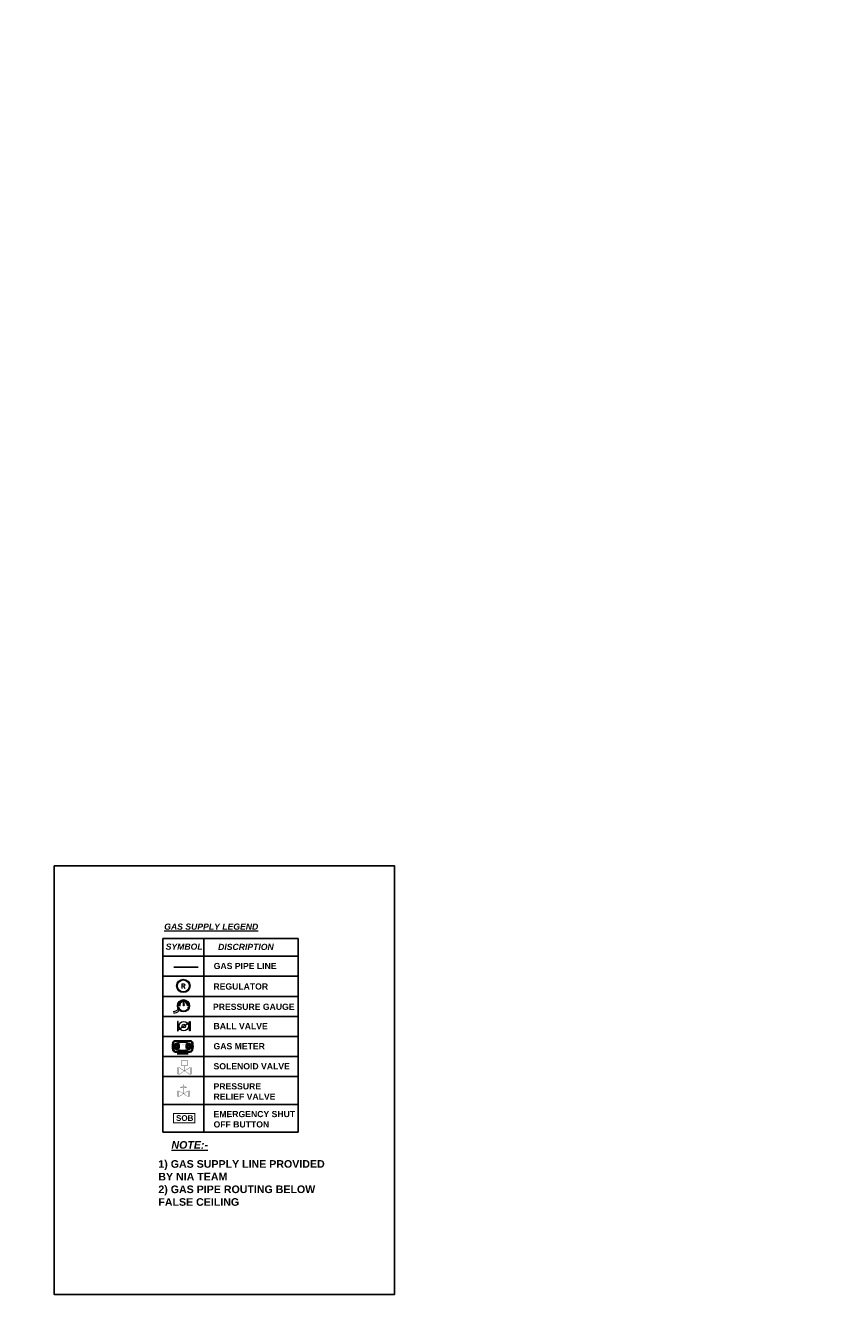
# Model space of a CAD drawing. Header units: millimetres. Extents: x -115221 to 194496, y -122556 to 375476.
# Tile 98 of 169: x 82858 to 96515, y -9578 to 11623. Entities that reach past the tile are written whole.
import ezdxf
from ezdxf import colors
from ezdxf.entities.mleader import LeaderData, LeaderLine
from ezdxf.math import Vec2, Vec3

# ---------------------------------------------------------------- set-up
doc = ezdxf.new("R2010")
doc.units = ezdxf.units.MM
doc.set_wipeout_variables(frame=1)
doc.linetypes.add('CENTER', pattern=[2, 1.25, -0.25, 0.25, -0.25])
for name, color, linetype, lineweight in [('DRAINAGE TEXT', 6, 'Continuous', 0), ('M-LPG-Line', 1, 'Continuous', 0), ('M-LPG-TEXT', 1, 'Continuous', 0), ('M-LPG-Valve', 156, 'Continuous', 0), ('PLU - LPG-TEXT', 1, 'Continuous', 0), ('PLU - LPG-Valve', 141, 'Continuous', 0), ('PLU -LPG-LINE', 1, 'Continuous', 0)]:
    doc.layers.add(name, color=color, linetype=linetype, lineweight=lineweight)
doc.layers.add('PLU - Gas meter', color=4, linetype='Continuous')
doc.styles.add('ARIAL', font='GOTHICB.TTF')
doc.styles.add('CBC', font='romanc.shx')
doc.styles.get("Standard").update_dxf_attribs({"font": 'arial.ttf'})

# ---------------------------------------------------------------- blocks, each defined once
blk = doc.blocks.new('LPG-BallValve')
at = {"layer": 'M-LPG-Valve', "color": 172}
for p, q in [((-357, 135), (-357, -135)), ((-341, 135), (-357, 135)), ((-341, -135), (-341, 135)), ((-341, -135), (-341, 135)), ((-341, -135), (-341, 135)), ((-341, -108), (-16, 108)), ((-16, -135), (-16, 135)), ((-16, 135), (0, 135)), ((-16, -135), (-16, 135)), ((-16, -135), (-16, 135)), ((0, 135), (0, -135)), ((-357, -135), (-341, -135)), ((0, -135), (-16, -135))]:
    blk.add_line(p, q, dxfattribs=at)
for radius in [133, 51]:
    blk.add_circle((-179, 0), radius, dxfattribs=at)
blk = doc.blocks.new('REGULATOR')
at = {"layer": 'PLU -LPG-LINE'}
for radius in [4.43, 3.9]:
    blk.add_circle((0, 0), radius, dxfattribs=at)
at = {"layer": 'PLU - LPG-TEXT', "style": 'CBC'}
blk.add_text('R', height=3.02, dxfattribs=at).set_placement((-1.4, -1.71, 0))
blk = doc.blocks.new('PRESSURE GAUGE')
at = {"layer": 'PLU -LPG-LINE', "color": 5}
for p, q in [((-2.85, -1.28), (-2.5, -1.28)), ((2.96, -1.1), (2.53, -1.1))]:
    blk.add_line(p, q, dxfattribs=at)
for points in [[(0, 2.6), (-0.31, 0.36), (0, 0)], [(0, 0), (0, 2.6)], [(0, 2.6), (0.31, 0.36), (0, 0)]]:
    blk.add_lwpolyline(points, dxfattribs=at)
for radius in [4.01, 3.53]:
    blk.add_circle((0, 0.14), radius, dxfattribs=at)
for centre, radius, start, end in [((0.05, 0.26), 2.91, 357.64332, 185.94758), ((0.01, 0.28), 2.53, 356.91429, 187.22804)]:
    blk.add_arc(centre, radius, start, end, dxfattribs=at)
at = {"layer": 'PLU -LPG-LINE'}
for centre, radius, start, end in [((-6.78, 1.01), 4.6, 270.4127, 315.57526), ((-6.4, 0.35), 4.92, 268.20215, 313.20501)]:
    blk.add_arc(centre, radius, start, end, dxfattribs=at)
blk = doc.blocks.new('SOLENOID')
at = {"color": 5, "const_width": 0.17}
for points in [[(2.19, 3.48), (-2.19, 3.48), (2.19, -3.48), (-2.19, -3.48)], [(6.71, 1.71), (6.71, -1.71), (3.16, -1.71), (3.16, 1.71)]]:
    blk.add_lwpolyline(points, close=True, dxfattribs=at)
for points in [[(2.31, 4.16), (-2.19, 4.16)], [(0, 0), (3.16, 0)], [(2.31, -4.16), (-2.19, -4.16)]]:
    blk.add_lwpolyline(points, dxfattribs=at)
blk = doc.blocks.new('EMERGENCY SHUT OFF BUTTON')
blk.add_wipeout([(-1.44, 11.31), (3.36, 10.89), (2.4, -0.21), (-2.4, 0.21)])
at = {"layer": 'M-LPG-Line', "color": 4, "lineweight": 0, "const_width": 0.5}
blk.add_lwpolyline([(3.36, 10.89), (2.4, -0.21), (-2.4, 0.21), (-1.44, 11.31)], close=True, dxfattribs=at)
at = {"layer": 'M-LPG-TEXT', "ltscale": 500, "insert": (-1.42, 1.49), "char_height": 3, "attachment_point": 1, "rotation": 85.03661, "style": 'ARIAL'}
blk.add_mtext_dynamic_manual_height_columns('{\\fArial|b1|i0|c0|p34;SOB}', width=8.03, gutter_width=875, heights=[0], dxfattribs=at)
blk = doc.blocks.new('PRV')
at = {"color": 6, "transparency": 33554687, "const_width": 1.85}
for points in [[(-45, 25), (-45, -24)], [(0, 61), (0, 76), (65, 76), (65, 1), (45, 1)], [(0, 0), (0, 47)], [(45, 25), (45, -24)]]:
    blk.add_lwpolyline(points, dxfattribs=at)
blk.add_lwpolyline([(-38, 24), (-38, -24), (38, 24), (38, -24)], close=True, dxfattribs=at)
blk.add_lwpolyline([(24, 47), (-24, 47, -0.576577), (24, 47)], format="xyb", dxfattribs=at)
blk = doc.blocks.new('Gas Meter')
at = {"layer": 'PLU - Gas meter', "color": 131, "linetype": 'CENTER', "ltscale": 0.001}
for p, q in [((0.01, 0), (-0.01, 0)), ((0, -0.01), (0, 0.01)), ((0.01, -0.152), (-0.01, -0.152)), ((0, -0.162), (0, -0.142))]:
    blk.add_line(p, q, dxfattribs=at)
at = {"layer": 'PLU - Gas meter', "color": 131, "ltscale": 10}
blk.add_line((-0.092, -0.008), (-0.092, -0.144), dxfattribs=at)
for points in [[(0.07, 0.012, 0.352055), (0.043, 0.047, 0.113553), (-0.043, 0.046, 0.346804), (-0.07, 0.012), (-0.07, -0.164, 0.346804), (-0.043, -0.198, 0.113553), (0.043, -0.199, 0.352055), (0.07, -0.165)], [(-0.047, 0.035, 0.337567), (-0.065, 0.011), (-0.065, -0.163, 0.337567), (-0.047, -0.187, 0.130298), (0.046, -0.188, 0.34283), (0.065, -0.164), (0.065, 0.011, 0.34283), (0.046, 0.036, 0.130298)], [(-0.07, -0.144), (-0.076, -0.144, -0.414214), (-0.081, -0.139), (-0.081, -0.013, -0.414214), (-0.076, -0.008), (-0.07, -0.008)]]:
    blk.add_lwpolyline(points, format="xyb", close=True, dxfattribs=at)
for points in [[(0.02, -0.034), (0.039, 0), (0.02, 0.034), (-0.02, 0.034), (-0.039, 0), (-0.02, -0.034)], [(-0.081, -0.134), (-0.092, -0.134), (-0.092, -0.018), (-0.081, -0.018)], [(0.02, -0.186), (0.039, -0.152), (0.02, -0.118), (-0.02, -0.118), (-0.039, -0.152), (-0.02, -0.186)]]:
    blk.add_lwpolyline(points, close=True, dxfattribs=at)
blk.add_lwpolyline([(-0.05, -0.076), (-0.065, -0.076)], dxfattribs=at)
at = {"layer": 'PLU - Gas meter', "color": 0, "ltscale": 10}
for points in [[(-0.036, -0.144, -0.219916), (-0.055, -0.102), (-0.055, -0.05, -0.219916), (-0.036, -0.008)], [(-0.032, -0.14, -0.219916), (-0.05, -0.102), (-0.05, -0.05, -0.219916), (-0.032, -0.012)], [(0.032, -0.14, 0.219916), (0.05, -0.102), (0.05, -0.05, 0.219916), (0.032, -0.012)], [(0.036, -0.144, 0.219916), (0.055, -0.102), (0.055, -0.05, 0.219916), (0.036, -0.008)]]:
    blk.add_lwpolyline(points, format="xyb", dxfattribs=at)
at = {"layer": 'PLU - Gas meter', "color": 131, "ltscale": 10, "const_width": 0.001}
for points in [[(0.014, -0.044), (0.014, -0.069), (0.021, -0.076), (0.029, -0.069), (0.029, -0.044), (0.021, -0.051)], [(0.032, -0.036), (0.04, -0.036), (0.04, -0.028), (0.032, -0.028)]]:
    blk.add_lwpolyline(points, close=True, dxfattribs=at)
at = {"layer": 'PLU - Gas meter', "color": 8, "ltscale": 10}
for centre, radius in [((0, 0), 0.03), ((0, 0), 0.025), ((0, 0), 0.02), ((0, -0.152), 0.03), ((0, -0.152), 0.025), ((0, -0.152), 0.02)]:
    blk.add_circle(centre, radius, dxfattribs=at)

msp = doc.modelspace()

# ---------------------------------------------------------------- leaders
at = {"layer": 'DRAINAGE TEXT', "color": 250}
ml = msp.add_multileader_mtext('Standard', dxfattribs=at)
ml.set_content('{\\fArial|b1|i0|c0|p34;\\C1;TRAP\\P DOOR}', color=250)
ml.set_leader_properties(color=7)
ml.build(insert=Vec2(0, 0))
ml.multileader.update_dxf_attribs({"dogleg_length": 4.13, "arrow_head_size": 101.6})
ctx = ml.context
ctx.base_point, ctx.char_height, ctx.arrow_head_size, ctx.landing_gap_size, ctx.plane_origin = Vec3(101448.4, 27199.8), 101.6, 101.6, 2.29, Vec3(98826.2, 27990.9)
ctx.text_align_type = 1
notes = []
notes.append((ctx, [(0, (0, 0, 0), (0, 0), (1, 0), 1, [])]))
ctx.mtext.insert, ctx.mtext.width, ctx.mtext.alignment, ctx.mtext.flow_direction = Vec3(101682.9, 27251.5), 465.493, 2, 5
ctx.mtext.has_bg_fill, ctx.mtext.bg_color, ctx.mtext.bg_scale_factor, ctx.mtext.bg_transparency, ctx.mtext.use_window_bg_color = 1, -1073741824, 1, 0, 1
for ctx, leaders in notes:
    for number, flags, end, landing, length, lines in leaders:
        leader = LeaderData()
        leader.index, (leader.has_last_leader_line, leader.has_dogleg_vector, leader.attachment_direction) = number, flags
        leader.last_leader_point, leader.dogleg_vector, leader.dogleg_length = Vec3(end), Vec3(landing), length
        for number, points, colour, breaks in lines:
            line = LeaderLine()
            line.index, line.vertices, line.color, line.breaks = number, Vec3.list(points), colors.encode_raw_color(colour), breaks
            leader.lines.append(line)
        ctx.leaders.append(leader)

# ---------------------------------------------------------------- wipeouts: each hides what was drawn before it
at = {"color": 7}
msp.add_wipeout([(83339.5, -2413.2), (89026.3, -2413.2), (89026.3, -9577.9), (83339.5, -9577.9), (83339.5, -5110.8)], dxfattribs=at)

# ---------------------------------------------------------------- next in the draw order: linework, layer by layer
for p, q in [((85156.1, -3626.9), (87418, -3626.9)), ((85156.1, -6864.1), (85156.1, -3626.9)), ((85843, -6864.1), (85843, -3626.9)), ((87418, -6864.1), (87418, -3626.9)), ((85156.1, -4260.6), (87418, -4260.6)), ((85156.1, -4595.9), (87418, -4595.9)), ((85156.1, -4931.2), (87418, -4931.2)), ((85156.1, -5266.5), (87418, -5266.5)), ((85156.1, -5601.8), (87418, -5601.8)), ((85156.1, -5937.2), (87418, -5937.2)), ((85156.1, -6400.5), (87418, -6400.5)), ((85156.1, -6864.1), (87418, -6864.1))]:
    msp.add_line(p, q)
msp.add_lwpolyline([(83339.5, -2413.2), (89026.3, -2413.2), (89026.3, -9577.9), (83339.5, -9577.9)], close=True, dxfattribs=at)
msp.add_lwpolyline([(85156.1, -3925.3), (87418, -3925.3)])
at = {"layer": 'PLU -LPG-LINE', "const_width": 27.1}
msp.add_lwpolyline([(85334.4, -4108.8), (85747, -4108.8)], dxfattribs=at)

# ---------------------------------------------------------------- next in the draw order: block references
at = {"color": 7, "xscale": 25.4, "yscale": 25.4, "zscale": 25.4}
for name, p in [('REGULATOR', (85497.4, -4421.6)), ('PRESSURE GAUGE', (85501.3, -4756.1))]:
    msp.add_blockref(name, p, dxfattribs=at)
at = {"transparency": 33554687, "xscale": 26.96690321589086, "yscale": 26.96690321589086, "zscale": 26.96690321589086, "rotation": 90}
msp.add_blockref('SOLENOID', (85517.1, -5841.3, 0), dxfattribs=at)
at = {"transparency": 33554687, "xscale": 2.082965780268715, "yscale": 2.082965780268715, "zscale": 2.082965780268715}
msp.add_blockref('PRV', (85500.7, -6223.5, 0), dxfattribs=at)
at = {"layer": 'PLU - Gas meter', "color": 0, "transparency": 33554687, "extrusion": (0, -0.000132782, 1), "xscale": -1355.521189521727, "yscale": 1355.521189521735, "zscale": 1355.521189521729, "rotation": 269.9999999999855}
msp.add_blockref('Gas Meter', (85590.2, -5431.1, 0.7), dxfattribs=at)
at = {"layer": 'PLU - LPG-Valve', "xscale": 0.5874700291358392, "yscale": 0.5874700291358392, "zscale": 0.5874700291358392}
msp.add_blockref('LPG-BallValve', (85609.5, -5092.7), dxfattribs=at)

# ---------------------------------------------------------------- next in the draw order: texts
at = {"lineweight": 0, "transparency": 33554687, "char_height": 127, "attachment_point": 1, "rotation": 0.02124}
for s, insert, width in [('{\\fArial|b1|i1|c0|p34;\\L\\C5;NOTE:-}', (85298.8, -7013.6, 0), 528.913), ('{\\fArial|b1|i0|c0|p34;\\C1;1) GAS SUPPLY LINE PROVIDED BY NIA TEAM\\P2) GAS PIPE ROUTING BELOW FALSE CEILING}', (85080.1, -7332.3, 0), 2772.486)]:
    msp.add_mtext(s, dxfattribs=dict(at, insert=insert, width=width))
at = {"layer": 'PLU - LPG-TEXT', "color": 8, "char_height": 103.292, "attachment_point": 1, "rotation": 0.02124}
for s, insert, width in [('{\\fArial|b1|i1|c0|p34;\\L\\C7;GAS SUPPLY LEGEND}', (85178.2, -3380), 1572.884), ('{\\fArial|b1|i1|c0|p34;\\C7;SYMBOL}', (85202.6, -3714.3), 597.32), ('{\\fArial|b1|i1|c0|p34;\\C7;DISCRIPTION}', (86078.4, -3718.5), 919.173), ('{\\fArial|b1|i0|c0|p34;\\C7;GAS PIPE LINE}', (86005.2, -4036.9), 1039.758), ('{\\fArial|b1|i0|c0|p34;\\C7;REGULATOR}', (86000.1, -4379.3), 925.892), ('{\\fArial|b1|i0|c0|p34;\\C7;PRESSURE GAUGE}', (85992.8, -4718.7), 1370.847), ('{\\fArial|b1|i0|c0|p34;\\C7;BALL VALVE}', (86002.5, -5041.4), 924.549), ('{\\fArial|b1|i0|c0|p34;\\C7;GAS METER}', (86002.5, -5376.7), 858.086), ('{\\fArial|b1|i0|c0|p34;\\C7;SOLENOID VALVE}', (86002.5, -5712), 1268.645), ('{\\fArial|b1|i0|c0|p34;\\C7;PRESSURE RELIEF VALVE}', (86002.5, -6047.3), 1341.358), ('{\\fArial|b1|i0|c0|p34;\\C7;EMERGENCY SHUT OFF BUTTON}', (86002.5, -6510.7), 1361.016)]:
    msp.add_mtext(s, dxfattribs=dict(at, insert=insert, width=width))

# ---------------------------------------------------------------- next in the draw order: block references
at = {"transparency": 33554687, "xscale": 31.96830110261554, "yscale": 31.96830110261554, "zscale": 31.96830110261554, "rotation": 274.909677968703}
msp.add_blockref('EMERGENCY SHUT OFF BUTTON', (85331.7, -6630.1, 0), dxfattribs=at)

doc.saveas('drawing.dxf')
